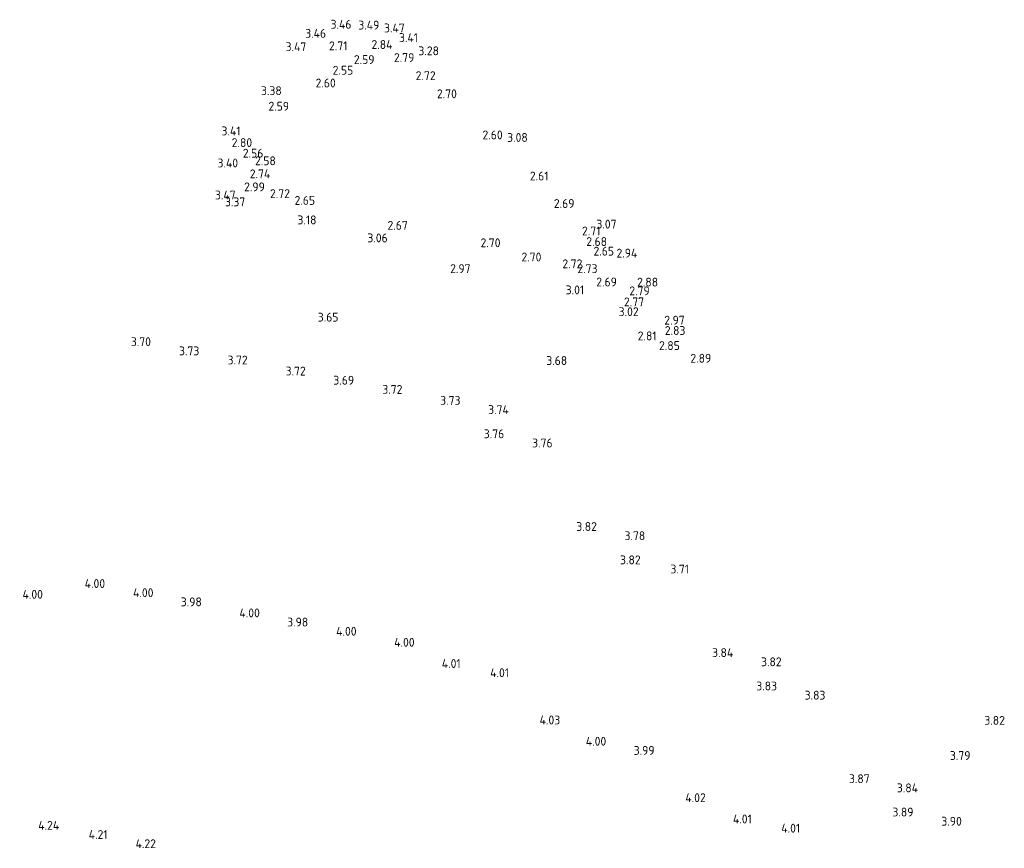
# Model space of a CAD drawing. Header units: metres. Extents: x 147507 to 147661, y 410530 to 410698.
# Tile 2 of 2: x 147545 to 147645, y 410614 to 410698. Entities that reach past the tile are written whole.
import ezdxf
from ezdxf.enums import TextEntityAlignment as Align

# ---------------------------------------------------------------- set-up
doc = ezdxf.new("R2010")
doc.units = ezdxf.units.M
doc.layers.add('X-XX-AL-HOOGTELABEL-S', color=7, linetype='Continuous', lineweight=25)
doc.styles.add('NLCS-ISO-M-T18', font='NLCS-ISO.TTF', dxfattribs={"height": 1.8})

# ---------------------------------------------------------------- blocks, each defined once
blk = doc.blocks.new('SAL-HOOGTELABEL_AHN-SO')
at = {"color": 0, "linetype": 'ByBlock', "lineweight": -2, "style": 'NLCS-ISO-M-T18'}
blk.add_attdef('HOOGTE', text='', height=1.8, dxfattribs=at).set_placement((2.787733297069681, 1.70530256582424e-14), align=Align.RIGHT)
at = {"color": 0, "linetype": 'ByBlock', "lineweight": -2, "style": 'NLCS-ISO-M-T18', "flags": 1}
blk.add_attdef('BRON', (0, -2), '', height=1.5, dxfattribs=at)

msp = doc.modelspace()

# ---------------------------------------------------------------- block references
at = {"layer": 'X-XX-AL-HOOGTELABEL-S'}
ref = msp.add_blockref('SAL-HOOGTELABEL_AHN-SO', (147577.913, 410696.394, 3.461999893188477), dxfattribs=dict(at, xscale=0.5, yscale=0.5, zscale=0.5))
ref.add_attrib('HOOGTE', '3.46', dxfattribs={"layer": '0', "color": 0, "linetype": 'ByBlock', "lineweight": -2, "height": 0.8999999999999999, "style": 'NLCS-ISO-M-T18'}).set_placement((147578.7314345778, 410697.1920196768, 3.461999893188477), align=Align.RIGHT)
ref = msp.add_blockref('SAL-HOOGTELABEL_AHN-SO', (147579.924, 410696.585, 3.486000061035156), dxfattribs=dict(at, xscale=0.5, yscale=0.5, zscale=0.5))
ref.add_attrib('HOOGTE', '3.49', dxfattribs={"layer": '0', "color": 0, "linetype": 'ByBlock', "lineweight": -2, "height": 0.8999999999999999, "style": 'NLCS-ISO-M-T18'}).set_placement((147581.5568666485, 410697.1088735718, 3.461999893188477), align=Align.RIGHT)
ref = msp.add_blockref('SAL-HOOGTELABEL_AHN-SO', (147576.286, 410695.915, 3.461999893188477), dxfattribs=dict(at, xscale=0.5, yscale=0.5, zscale=0.5))
ref.add_attrib('HOOGTE', '3.46', dxfattribs={"layer": '0', "color": 0, "linetype": 'ByBlock', "lineweight": -2, "height": 0.8999999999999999, "style": 'NLCS-ISO-M-T18'}).set_placement((147576.1541908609, 410696.268923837, 3.461999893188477), align=Align.RIGHT)
ref = msp.add_blockref('SAL-HOOGTELABEL_AHN-SO', (147581.933, 410696.377, 3.469000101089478), dxfattribs=dict(at, xscale=0.5, yscale=0.5, zscale=0.5))
ref.add_attrib('HOOGTE', '3.47', dxfattribs={"layer": '0', "color": 0, "linetype": 'ByBlock', "lineweight": -2, "height": 0.8999999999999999, "style": 'NLCS-ISO-M-T18'}).set_placement((147584.1402751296, 410696.818859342, 3.469000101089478), align=Align.RIGHT)
ref = msp.add_blockref('SAL-HOOGTELABEL_AHN-SO', (147578.033, 410694.66, 2.709000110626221), dxfattribs=dict(at, xscale=0.5, yscale=0.5, zscale=0.5))
ref.add_attrib('HOOGTE', '2.71', dxfattribs={"layer": '0', "color": 0, "linetype": 'ByBlock', "lineweight": -2, "height": 0.8999999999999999, "style": 'NLCS-ISO-M-T18'}).set_placement((147578.320377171, 410695.0010515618, 2.709000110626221), align=Align.RIGHT)
ref = msp.add_blockref('SAL-HOOGTELABEL_AHN-SO', (147581.831, 410694.712, 2.836999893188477), dxfattribs=dict(at, xscale=0.5, yscale=0.5, zscale=0.5))
ref.add_attrib('HOOGTE', '2.84', dxfattribs={"layer": '0', "color": 0, "linetype": 'ByBlock', "lineweight": -2, "height": 0.8999999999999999, "style": 'NLCS-ISO-M-T18'}).set_placement((147582.8933973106, 410695.1329521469, 2.836999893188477), align=Align.RIGHT)
at = {"layer": 'X-XX-AL-HOOGTELABEL-S', "xscale": 0.5, "yscale": 0.5, "zscale": 0.5}
for p, values in [((147584.098, 410695.838, 3.414999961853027), {'HOOGTE': '3.41'}), ((147586.224, 410694.497, 3.278000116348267), {'HOOGTE': '3.28'}), ((147583.723, 410693.81, 2.79200005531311), {'HOOGTE': '2.79'}), ((147585.8835, 410691.9715, 2.721999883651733), {'HOOGTE': '2.72'}), ((147570.254, 410690.4495, 3.378000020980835), {'HOOGTE': '3.38'}), ((147588.044, 410690.133, 2.697999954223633), {'HOOGTE': '2.70'}), ((147570.997, 410688.8695, 2.592999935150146), {'HOOGTE': '2.59'}), ((147566.065, 410686.359, 3.410000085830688), {'HOOGTE': '3.41'}), ((147567.244, 410685.173, 2.801000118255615), {'HOOGTE': '2.80'}), ((147592.6955, 410685.9555, 2.604000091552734), {'HOOGTE': '2.60'}), ((147595.243, 410685.6955, 3.078000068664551), {'HOOGTE': '3.08'}), ((147568.3855, 410684.0985, 2.555000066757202), {'HOOGTE': '2.56'}), ((147565.819, 410683.1065, 3.398999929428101), {'HOOGTE': '3.40'}), ((147569.652, 410683.328, 2.575999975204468), {'HOOGTE': '2.58'}), ((147569.093, 410682.0025, 2.736999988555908), {'HOOGTE': '2.74'}), ((147597.347, 410681.778, 2.611999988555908), {'HOOGTE': '2.61'}), ((147568.534, 410680.677, 2.986000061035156), {'HOOGTE': '2.99'}), ((147565.573, 410679.854, 3.471999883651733), {'HOOGTE': '3.47'}), ((147566.545, 410679.15, 3.36899995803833), {'HOOGTE': '3.37'}), ((147571.087, 410679.9905, 2.720999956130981), {'HOOGTE': '2.72'}), ((147573.64, 410679.304, 2.654999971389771), {'HOOGTE': '2.65'}), ((147599.9865, 410678.988, 2.693000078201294), {'HOOGTE': '2.69'}), ((147573.783, 410677.323, 3.180999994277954), {'HOOGTE': '3.18'}), ((147583.0565, 410676.7715, 2.670000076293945), {'HOOGTE': '2.67'}), ((147602.626, 410676.198, 2.710000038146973), {'HOOGTE': '2.71'}), ((147604.262, 410676.894, 3.072999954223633), {'HOOGTE': '3.07'}), ((147581.021, 410675.496, 3.055000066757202), {'HOOGTE': '3.06'}), ((147603.296, 410675.125, 2.676000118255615), {'HOOGTE': '2.68'}), ((147604.008, 410674.148, 2.651999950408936), {'HOOGTE': '2.65'}), ((147596.6305, 410673.5515, 2.696000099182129), {'HOOGTE': '2.70'}), ((147600.788, 410672.864, 2.723000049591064), {'HOOGTE': '2.72'}), ((147606.3735, 410673.949, 2.944999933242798), {'HOOGTE': '2.94'}), ((147602.331, 410672.3675, 2.729000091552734), {'HOOGTE': '2.73'}), ((147608.485, 410671.004, 2.881999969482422), {'HOOGTE': '2.88'}), ((147607.6325, 410670.119, 2.785000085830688), {'HOOGTE': '2.79'}), ((147607.0615, 410668.9965, 2.769000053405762), {'HOOGTE': '2.77'}), ((147606.5065, 410667.9995, 3.019000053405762), {'HOOGTE': '3.02'}), ((147576.016, 410667.446, 3.645999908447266), {'HOOGTE': '3.65'}), ((147611.183, 410667.138, 2.967000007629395), {'HOOGTE': '2.97'}), ((147611.257, 410666.09, 2.834000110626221), {'HOOGTE': '2.83'}), ((147556.969, 410664.952, 3.703999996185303), {'HOOGTE': '3.70'}), ((147561.8815, 410664.02, 3.734999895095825), {'HOOGTE': '3.73'}), ((147610.692, 410664.561, 2.851000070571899), {'HOOGTE': '2.85'}), ((147566.794, 410663.088, 3.721999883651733), {'HOOGTE': '3.72'}), ((147599.25, 410663.038, 3.676000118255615), {'HOOGTE': '3.68'}), ((147613.881, 410663.272, 2.888999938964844), {'HOOGTE': '2.89'}), ((147572.689, 410661.97, 3.721999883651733), {'HOOGTE': '3.72'}), ((147577.6015, 410661.038, 3.693000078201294), {'HOOGTE': '3.69'}), ((147582.514, 410660.106, 3.721999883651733), {'HOOGTE': '3.72'}), ((147588.408, 410658.988, 3.730000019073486), {'HOOGTE': '3.73'}), ((147593.321, 410658.056, 3.73799991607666), {'HOOGTE': '3.74'}), ((147592.855, 410655.599, 3.76200008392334), {'HOOGTE': '3.76'}), ((147597.767, 410654.667, 3.759999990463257), {'HOOGTE': '3.76'}), ((147602.264, 410646.18, 3.822999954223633), {'HOOGTE': '3.82'}), ((147607.176, 410645.248, 3.779999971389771), {'HOOGTE': '3.78'}), ((147606.71, 410642.792, 3.822999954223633), {'HOOGTE': '3.82'}), ((147611.623, 410641.86, 3.713000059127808), {'HOOGTE': '3.71'}), ((147552.309, 410640.3905, 4.002999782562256), {'HOOGTE': '4.00'}), ((147545.995, 410639.2985, 4.000999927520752), {'HOOGTE': '4.00'}), ((147557.2216831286, 410639.4584652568, 3.996999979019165), {'HOOGTE': '4.00'}), ((147562.134, 410638.5265, 3.982000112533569), {'HOOGTE': '3.98'}), ((147568.029, 410637.408, 3.999000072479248), {'HOOGTE': '4.00'}), ((147572.94125, 410636.476, 3.979000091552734), {'HOOGTE': '3.98'}), ((147577.8535, 410635.544, 3.997999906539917), {'HOOGTE': '4.00'}), ((147583.748, 410634.426, 4.004000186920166), {'HOOGTE': '4.00'}), ((147616.119, 410633.373, 3.842999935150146), {'HOOGTE': '3.84'}), ((147588.42775, 410632.2633072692, 4.005000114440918), {'HOOGTE': '4.01'}), ((147621.032, 410632.441, 3.815000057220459), {'HOOGTE': '3.82'}), ((147593.34, 410631.3335, 4.013999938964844), {'HOOGTE': '4.01'}), ((147620.566, 410629.985, 3.83299994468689), {'HOOGTE': '3.83'}), ((147625.478, 410629.053, 3.828999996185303), {'HOOGTE': '3.83'}), ((147598.536, 410626.531, 4.034999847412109), {'HOOGTE': '4.03'}), ((147643.7120555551, 410626.4922719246, 3.822000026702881), {'HOOGTE': '3.82'}), ((147603.2151689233, 410624.3710153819, 3.997999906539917), {'HOOGTE': '4.00'}), ((147608.128, 410623.439, 3.99399995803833), {'HOOGTE': '3.99'}), ((147640.2138451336, 410622.9203158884, 3.78600001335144), {'HOOGTE': '3.79'}), ((147629.975, 410620.566, 3.871000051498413), {'HOOGTE': '3.87'}), ((147634.887, 410619.634, 3.835999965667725), {'HOOGTE': '3.84'}), ((147613.323, 410618.636, 4.02400016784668), {'HOOGTE': '4.02'}), ((147634.421, 410617.178, 3.891000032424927), {'HOOGTE': '3.89'}), ((147618.00275, 410616.476, 4.013999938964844), {'HOOGTE': '4.01'}), ((147639.334, 410616.246, 3.898000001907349), {'HOOGTE': '3.90'}), ((147547.649, 410615.829, 4.241000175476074), {'HOOGTE': '4.24'}), ((147622.915, 410615.544, 4.00600004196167), {'HOOGTE': '4.01'}), ((147552.5618662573, 410614.8969305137, 4.212999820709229), {'HOOGTE': '4.21'}), ((147557.474, 410613.965, 4.216000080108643), {'HOOGTE': '4.22'})]:
    msp.add_blockref('SAL-HOOGTELABEL_AHN-SO', p, dxfattribs=at).add_auto_attribs(values)
at = {"layer": 'X-XX-AL-HOOGTELABEL-S'}
ref = msp.add_blockref('SAL-HOOGTELABEL_AHN-SO', (147574.443, 410694.54, 3.473000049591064), dxfattribs=dict(at, xscale=0.5, yscale=0.5, zscale=0.5))
ref.add_attrib('HOOGTE', '3.47', dxfattribs={"layer": '0', "color": 0, "linetype": 'ByBlock', "lineweight": -2, "height": 0.8999999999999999, "style": 'NLCS-ISO-M-T18'}).set_placement((147574.1411340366, 410694.910777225, 3.473000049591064), align=Align.RIGHT)
ref = msp.add_blockref('SAL-HOOGTELABEL_AHN-SO', (147579.743, 410694.903, 2.589999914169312), dxfattribs=dict(at, xscale=0.5, yscale=0.5, zscale=0.5))
ref.add_attrib('HOOGTE', '2.59', dxfattribs={"layer": '0', "color": 0, "linetype": 'ByBlock', "lineweight": -2, "height": 0.8999999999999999, "style": 'NLCS-ISO-M-T18'}).set_placement((147581.0699062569, 410693.6072117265, 2.599999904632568), align=Align.RIGHT)
ref = msp.add_blockref('SAL-HOOGTELABEL_AHN-SO', (147576.277, 410693.792, 2.549000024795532), dxfattribs=dict(at, xscale=0.5, yscale=0.5, zscale=0.5))
ref.add_attrib('HOOGTE', '2.55', dxfattribs={"layer": '0', "color": 0, "linetype": 'ByBlock', "lineweight": -2, "height": 0.8999999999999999, "style": 'NLCS-ISO-M-T18'}).set_placement((147578.9099062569, 410692.5239196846, 2.599999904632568), align=Align.RIGHT)
ref = msp.add_blockref('SAL-HOOGTELABEL_AHN-SO', (147574.75, 410692.566, 2.599999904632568), dxfattribs=dict(at, xscale=0.5, yscale=0.5, zscale=0.5))
ref.add_attrib('HOOGTE', '2.60', dxfattribs={"layer": '0', "color": 0, "linetype": 'ByBlock', "lineweight": -2, "height": 0.8999999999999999, "style": 'NLCS-ISO-M-T18'}).set_placement((147577.1335156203, 410691.2250014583, 2.599999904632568), align=Align.RIGHT)
ref = msp.add_blockref('SAL-HOOGTELABEL_AHN-SO', (147592.473, 410674.239, 2.70199990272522), dxfattribs=dict(at, xscale=0.5, yscale=0.5, zscale=0.5))
ref.add_attrib('HOOGTE', '2.70', dxfattribs={"layer": '0', "color": 0, "linetype": 'ByBlock', "lineweight": -2, "height": 0.8999999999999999, "style": 'NLCS-ISO-M-T18'}).set_placement((147593.8668666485, 410675.0020285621, 2.70199990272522), align=Align.RIGHT)
ref = msp.add_blockref('SAL-HOOGTELABEL_AHN-SO', (147591.671, 410673.467, 2.971999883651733), dxfattribs=dict(at, xscale=0.5, yscale=0.5, zscale=0.5))
ref.add_attrib('HOOGTE', '2.97', dxfattribs={"layer": '0', "color": 0, "linetype": 'ByBlock', "lineweight": -2, "height": 0.8999999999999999, "style": 'NLCS-ISO-M-T18'}).set_placement((147590.8272549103, 410672.3740153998, 2.971999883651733), align=Align.RIGHT)
ref = msp.add_blockref('SAL-HOOGTELABEL_AHN-SO', (147603.874, 410671.871, 2.694999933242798), dxfattribs=dict(at, xscale=0.5, yscale=0.5, zscale=0.5))
ref.add_attrib('HOOGTE', '2.69', dxfattribs={"layer": '0', "color": 0, "linetype": 'ByBlock', "lineweight": -2, "height": 0.8999999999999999, "style": 'NLCS-ISO-M-T18'}).set_placement((147605.6890187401, 410671.0200995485, 2.694999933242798), align=Align.RIGHT)
ref = msp.add_blockref('SAL-HOOGTELABEL_AHN-SO', (147602.321, 410671.438, 3.009000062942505), dxfattribs=dict(at, xscale=0.5, yscale=0.5, zscale=0.5))
ref.add_attrib('HOOGTE', '3.01', dxfattribs={"layer": '0', "color": 0, "linetype": 'ByBlock', "lineweight": -2, "height": 0.8999999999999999, "style": 'NLCS-ISO-M-T18'}).set_placement((147602.3676428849, 410670.2146025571, 3.009000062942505), align=Align.RIGHT)
ref = msp.add_blockref('SAL-HOOGTELABEL_AHN-SO', (147610.249, 410666.122, 2.811000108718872), dxfattribs=dict(at, xscale=0.5, yscale=0.5, zscale=0.5))
ref.add_attrib('HOOGTE', '2.81', dxfattribs={"layer": '0', "color": 0, "linetype": 'ByBlock', "lineweight": -2, "height": 0.8999999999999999, "style": 'NLCS-ISO-M-T18'}).set_placement((147609.7229471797, 410665.5423487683, 2.811000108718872), align=Align.RIGHT)

doc.saveas('drawing.dxf')
